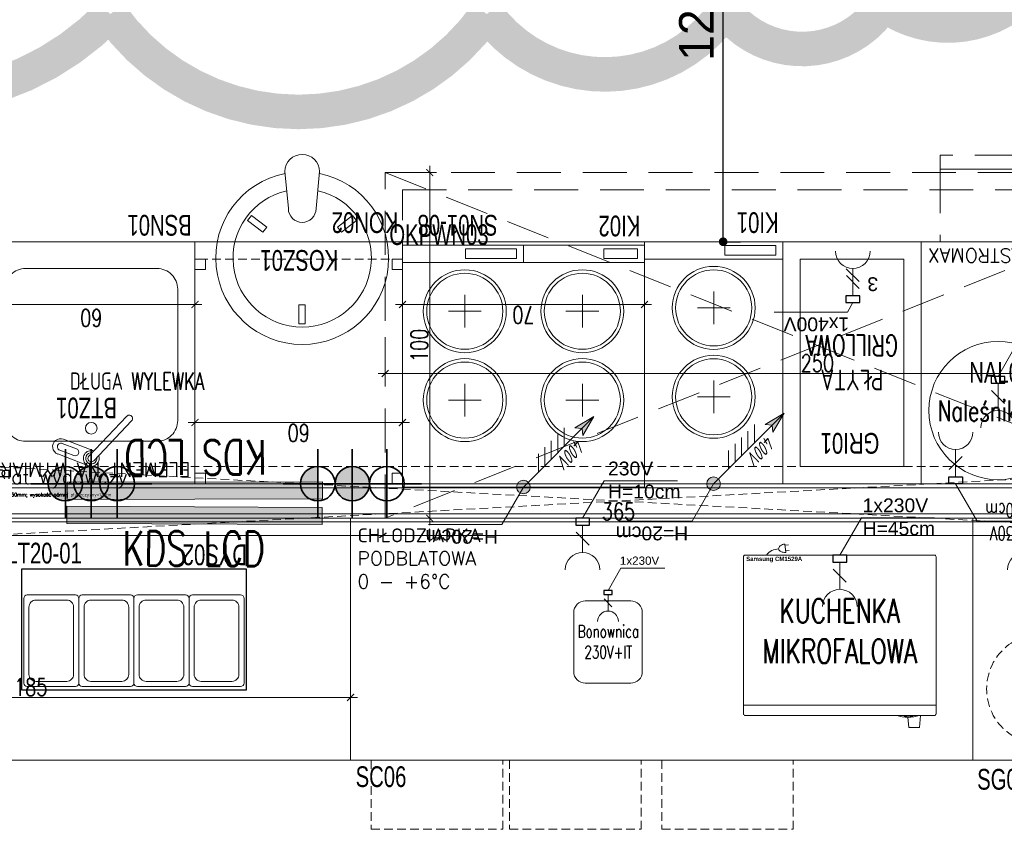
# Model space of a CAD drawing. Header units: millimetres. Extents: x 6161 to 8965, y -9035 to -5431.
# Tile 80 of 256: x 7259 to 7544, y -7385 to -7151. Entities that reach past the tile are written whole.
import ezdxf

# ---------------------------------------------------------------- set-up
doc = ezdxf.new("R2010")
doc.units = ezdxf.units.MM
for name, pattern in [('DASH', [0.75, 0.5, -0.25]), ('DASHED', [19.05, 12.7, -6.35]), ('DASHED2', [0.375, 0.25, -0.125]), ('HIDDEN', [0.375, 0.25, -0.125])]:
    doc.linetypes.add(name, pattern=pattern)
for name, color, linetype in [('13', 7, 'Continuous'), ('HMY_NEW', 10, 'Continuous'), ('Indeksy_urządzeń_gastronomicznych', 242, 'Continuous'), ('Urządzenia', 100, 'Continuous')]:
    doc.layers.add(name, color=color, linetype=linetype)
for name, color, linetype, lineweight in [('2d_2_WYMIAROWA', 8, 'Continuous', 18), ('_A_ŚCIANY WEWNĘTRZNE', 7, 'Continuous', 13), ('CHLODNICTWO', 94, 'Continuous', 20), ('Gastronomia PKN ORLEN', 220, 'Continuous', 20), ('Instalacje elektryczne', 1, 'Continuous', 20), ('Instalacje Wod-Kan', 92, 'Continuous', 35), ('MEBLE PKN', 150, 'Continuous', 20), ('URZADZENIA GASTRO', 242, 'Continuous', 20)]:
    doc.layers.add(name, color=color, linetype=linetype, lineweight=lineweight)
doc.styles.add('Arch-Dim', font='romans.shx', dxfattribs={"width": 0.75})
doc.styles.add('cebart', font='isocpeur.ttf', dxfattribs={"width": 0.7, "oblique": 15, "height": 10})
doc.styles.add('JACEK_07', font='SIMPLEX.SHX', dxfattribs={"width": 0.7})
doc.styles.add('PL_D50', font='GOTHIC.TTF', dxfattribs={"height": 10})
doc.styles.add('RomanS', font='romans.shx')
doc.styles.get("Standard").update_dxf_attribs({"font": 'arial.ttf'})
doc.styles.add('text', font='romans.shx')
doc.dimstyles.new('PLANCO D50', dxfattribs={"dimscale": 0.5, "dimtxt": 10, "dimasz": 5, "dimexe": 10, "dimexo": 15, "dimgap": 5, "dimtad": 1, "dimdec": 0, "dimrnd": 0.5, "dimzin": 12, "dimtxsty": 'PL_D50', "dimblk": 'DOT', "dimcen": 1.25, "dimadec": 0, "dimazin": 0, "dimtfac": 1, "dimtdec": 0, "dimtmove": 1, "dimatfit": 3, "dimldrblk": 'DOT', "dimfxl": 0, "dimarcsym": 0})
doc.dimstyles.new('wymiary 10', dxfattribs={"dimscale": 2, "dimtxt": 2.5, "dimasz": 1, "dimexe": 1, "dimexo": 2.5, "dimgap": 0.25, "dimtad": 1, "dimdec": 1, "dimzin": 9, "dimtxsty": 'Arch-Dim', "dimblk": 'ARCHTICK', "dimcen": 1, "dimdle": 1, "dimclrd": 256, "dimclre": 256, "dimclrt": 256, "dimadec": 0, "dimazin": 0, "dimtfac": 1, "dimtdec": 1, "dimtofl": 0, "dimtmove": 1, "dimatfit": 3, "dimldrblk": 'NONE', "dimfxl": 0, "dimtolj": 1, "dimtzin": 0, "dimarcsym": 0})

# ---------------------------------------------------------------- blocks, each defined once
blk = doc.blocks.new('gn-230')
at = {"layer": 'Instalacje elektryczne'}
for p, q in [((-4, 0), (-19.8, 0)), ((-15.65, -3.75), (-8.15, 3.75))]:
    blk.add_line(p, q, dxfattribs=at)
at = {"layer": 'Instalacje elektryczne', "lineweight": 30}
blk.add_lwpolyline([(-4, -4), (0, -4), (0, 4), (-4, 4)], close=True, dxfattribs=at)
at = {"layer": 'Instalacje elektryczne'}
blk.add_arc((-29.8, 0), 10, 270, 90, dxfattribs=at)
blk = doc.blocks.new('NAL01-Naleśnikarka')
blk.add_circle((0, 0), 20)
at = {"layer": 'Instalacje elektryczne'}
blk.add_lwpolyline([(0, 9.9), (6.25, 20.73), (27.42, 20.73)], dxfattribs=at)
at = {"layer": 'Instalacje elektryczne', "xscale": 0.5, "yscale": 0.5, "zscale": 0.5, "rotation": 90}
blk.add_blockref('gn-230', (0, 9.9), dxfattribs=at)
at = {"color": 242, "insert": (0.14, -0.07), "char_height": 6, "width": 39.1928, "attachment_point": 5, "style": 'JACEK_07'}
blk.add_mtext('Naleśnikarka', dxfattribs=at)
at = {"layer": 'Indeksy_urządzeń_gastronomicznych', "color": 242, "insert": (-8.34, 14.03), "char_height": 6, "width": 20.4806, "attachment_point": 1, "style": 'JACEK_07'}
blk.add_mtext('{\\fArial|b0|i0|c238|p34;NAL01}', dxfattribs=at)
at = {"layer": 'Instalacje elektryczne', "insert": (5.73, 26.28), "char_height": 4, "width": 32.4538, "attachment_point": 1}
blk.add_mtext('1x230V', dxfattribs=at)
blk = doc.blocks.new('Kuchenka Mikrofalowa')
for p, q in [((-17.85, 2.85), (-16.84, 2.96)), ((-17.68, 1.22), (-16.67, 1.32)), ((-29.85, -43.4), (25.85, -43.4))]:
    blk.add_line(p, q)
for points in [[(-17.89, 3.19, 0.140393), (-19.2, 2.7, 0.255282), (-19.68, 1.79, 0.224665), (-19.02, 1.01, 0.140393), (-17.64, 0.8), (-17.89, 3.19)], [(-23.22, 0, -0.23358), (-19.68, 1.79, -0.506301)]]:
    blk.add_lwpolyline(points, format="xyb")
blk.add_lwpolyline([(25.35, 0), (-29.35, 0, 0.414214), (-29.85, -0.5), (-29.85, -45.9, 0.414214), (-29.35, -46.4), (25.35, -46.4, 0.414214), (25.85, -45.9), (25.85, -0.5, 0.414214), (25.35, 0)], format="xyb", close=True)
blk.add_lwpolyline([(17.7, -46.4), (21.31, -46.4), (21.06, -49.92), (17.95, -49.92), (17.7, -46.88)])
blk.add_arc((17.73, -35.58), 11.3, 253.183, 286.817)
blk.add_ellipse((17.85, -46.61), major_axis=(-1.27, 0), ratio=0.131384)
at = {"layer": 'Instalacje elektryczne'}
blk.add_lwpolyline([(-2, 0), (4.25, 10.83), (25.42, 10.83)], dxfattribs=at)
at = {"layer": 'Instalacje elektryczne', "xscale": 0.5, "yscale": 0.5, "zscale": 0.5, "rotation": 90}
blk.add_blockref('gn-230', (-2, 0), dxfattribs=at)
at = {"insert": (-29.08, -0.46), "char_height": 1.5, "width": 29.2446, "attachment_point": 1, "style": 'RomanS'}
blk.add_mtext('{\\fArial|b1|i0|c238|p34;\\H0.8333x;Samsung CM1529A}', dxfattribs=at)
at = {"color": 242, "insert": (-2, -21.95), "char_height": 7, "width": 55.7, "attachment_point": 5, "style": 'JACEK_07'}
blk.add_mtext('KUCHENKA\\PMIKROFALOWA', dxfattribs=at)
at = {"layer": 'Instalacje elektryczne', "insert": (4.6, 16.39), "char_height": 4, "width": 32.4538, "attachment_point": 1}
blk.add_mtext('1x230V\\PH=45cm', dxfattribs=at)
blk = doc.blocks.new('_ArchTick')
at = {"color": 0, "linetype": 'ByBlock', "const_width": 0.15}
blk.add_lwpolyline([(-0.5, -0.5), (0.5, 0.5)], dxfattribs=at)
blk = doc.blocks.new('*D625')
at = {"lineweight": -2, "transparency": 16777216}
for p, q in [((356.62, 12), (356.62, -12)), ((360, 10), (354.62, 10)), ((360, -10), (354.62, -10))]:
    blk.add_line(p, q, dxfattribs=at)
at = {"layer": 'Defpoints', "color": 0, "transparency": 16777216}
for p in [(365, 10), (356.62, -10), (365, -10)]:
    blk.add_point(p, dxfattribs=at)
at = {"lineweight": -2, "transparency": 16777216, "xscale": 2, "yscale": 2, "zscale": 2}
for p, rotation in [((356.62, 10), 90), ((356.62, -10), 270)]:
    blk.add_blockref('_ArchTick', p, dxfattribs=dict(at, rotation=rotation))
at = {"transparency": 16777216, "insert": (353.62, 0), "char_height": 5, "attachment_point": 5, "rotation": 90, "style": 'Arch-Dim'}
blk.add_mtext('\\A1;20', dxfattribs=at)
blk = doc.blocks.new('_None', base_point=(2.5, 0))
blk = doc.blocks.new('*D626')
at = {"lineweight": -2, "transparency": 16777216}
for p, q in [((0, -5), (0, -4.03)), ((365, -5), (365, -4.03)), ((367, -6.03), (-2, -6.03))]:
    blk.add_line(p, q, dxfattribs=at)
at = {"layer": 'Defpoints', "color": 0, "transparency": 16777216}
for p in [(0, -6.03), (0, -10), (365, -10)]:
    blk.add_point(p, dxfattribs=at)
at = {"lineweight": -2, "transparency": 16777216, "xscale": 2, "yscale": 2, "zscale": 2, "rotation": 180}
blk.add_blockref('_ArchTick', (0, -6.03), dxfattribs=at)
at = {"lineweight": -2, "transparency": 16777216, "xscale": 2, "yscale": 2, "zscale": 2}
blk.add_blockref('_ArchTick', (365, -6.03), dxfattribs=at)
at = {"transparency": 16777216, "insert": (182.5, -3.03), "char_height": 5, "attachment_point": 5, "style": 'Arch-Dim'}
blk.add_mtext('\\A1;365', dxfattribs=at)
blk = doc.blocks.new('GRI01-Płyta grillowa nastawiana')
for points in [[(40, -70), (0, -70), (0, 0), (40, 0)], [(35, -65), (5, -65), (5, -5), (35, -5)]]:
    blk.add_lwpolyline(points, close=True)
at = {"layer": 'Instalacje elektryczne'}
blk.add_line((17.87, -58.45), (21.62, -62.2), dxfattribs=at)
blk.add_lwpolyline([(19.74, -52.37), (21.31, -49.66), (42.47, -49.66)], dxfattribs=at)
at = {"layer": 'Instalacje elektryczne', "xscale": 0.5, "yscale": 0.5, "zscale": 0.5, "rotation": 90}
blk.add_blockref('gn-230', (19.74, -52.37), dxfattribs=at)
at = {"color": 242, "insert": (20, -35), "char_height": 6, "width": 40, "attachment_point": 5, "style": 'JACEK_07'}
blk.add_mtext('PŁYTA\\PGRILLOWA', dxfattribs=at)
at = {"layer": 'Indeksy_urządzeń_gastronomicznych', "color": 242, "insert": (12.08, -8.68), "char_height": 6, "width": 20.4806, "attachment_point": 1, "style": 'JACEK_07'}
blk.add_mtext('{\\fArial|b0|i0|c238|p34;GRI01}', dxfattribs=at)
at = {"layer": 'Instalacje elektryczne', "char_height": 4, "width": 32.4538, "attachment_point": 1}
for s, insert in [('1x400V', (20.79, -44.11)), ('3', (12.41, -55.72))]:
    blk.add_mtext(s, dxfattribs=dict(at, insert=insert))
blk = doc.blocks.new('K-400')
at = {"layer": 'Instalacje elektryczne'}
h = blk.add_hatch(color=256, dxfattribs=at)
h.paths.add_polyline_path([(40.76, 40.76), (33.87, 33.87), (34.29, 29.72)])
h.paths.add_polyline_path([(29.72, 34.29), (33.87, 33.87), (40.76, 40.76)])
blk.add_hatch(color=256, dxfattribs=at).paths.add_polyline_path([(3.96, 0, 1), (-3.96, 0, 1)])
for p, q in [((0, 0), (40.76, 40.76)), ((40.76, 40.76), (29.72, 34.29)), ((40.76, 40.76), (34.29, 29.72)), ((29.72, 34.29), (33.87, 33.87)), ((19.83, 30.44), (19.83, 19.83)), ((23.56, 34.17), (23.56, 23.56)), ((34.29, 29.72), (33.87, 33.87)), ((12.38, 22.99), (12.38, 12.38)), ((16.11, 26.71), (16.11, 16.11)), ((8.65, 19.26), (8.65, 8.65))]:
    blk.add_line(p, q, dxfattribs=at)
blk.add_circle((0, 0), 3.96, dxfattribs=at)
at = {"layer": 'Instalacje elektryczne', "style": 'cebart', "oblique": 15, "width": 0.7}
blk.add_text('400V', height=8, rotation=225, dxfattribs=at).set_placement((30.91, 28.38))
blk = doc.blocks.new('Kuchenka indukcyjna 2 pola KI01')
for p, q in [((19.98, -29.88), (19.98, -20.4)), ((15.24, -25.14), (24.71, -25.14)), ((19.98, -46.12), (19.98, -55.6)), ((15.24, -50.86), (24.71, -50.86))]:
    blk.add_line(p, q)
for points in [[(0, 0), (40, 0), (40, -70), (0, -70)], [(0, -70), (40, -70), (40, -65), (0, -65)], [(1.98, -66.13), (16.76, -66.13), (16.76, -68.87), (1.98, -68.87)]]:
    blk.add_lwpolyline(points, close=True)
for centre, radius in [((19.98, -25.14), 12), ((19.98, -25.14), 11), ((19.98, -50.86), 12), ((19.98, -50.86), 11)]:
    blk.add_circle(centre, radius)
at = {"layer": 'Instalacje elektryczne'}
blk.add_lwpolyline([(20, 0), (26.25, 10.83), (47.42, 10.83)], dxfattribs=at)
at = {"layer": 'Instalacje elektryczne', "xscale": 0.5, "yscale": 0.5, "zscale": 0.5, "rotation": 180}
blk.add_blockref('K-400', (20, 0), dxfattribs=at)
at = {"layer": 'Indeksy_urządzeń_gastronomicznych', "color": 242, "insert": (1.22, -72.53, 0), "char_height": 6, "width": 20.4806, "attachment_point": 1, "style": 'JACEK_07'}
blk.add_mtext('{\\fArial|b0|i0|c238|p34;KI01}', dxfattribs=at)
at = {"layer": 'Instalacje elektryczne', "insert": (27.36, 16.39), "char_height": 4, "width": 32.4538, "attachment_point": 1}
blk.add_mtext('H=20cm', dxfattribs=at)
blk = doc.blocks.new('*D733')
at = {"lineweight": -2, "transparency": 16777216}
for p, q in [((-41, -65), (-41, -49.84)), ((29, -65), (29, -49.84)), ((-43, -51.84), (31, -51.84))]:
    blk.add_line(p, q, dxfattribs=at)
at = {"layer": 'Defpoints', "color": 0, "transparency": 16777216}
for p in [(29, -51.84), (-41, -70), (29, -70)]:
    blk.add_point(p, dxfattribs=at)
at = {"lineweight": -2, "transparency": 16777216, "xscale": 2, "yscale": 2, "zscale": 2, "rotation": 180}
blk.add_blockref('_ArchTick', (-41, -51.84), dxfattribs=at)
at = {"lineweight": -2, "transparency": 16777216, "xscale": 2, "yscale": 2, "zscale": 2}
blk.add_blockref('_ArchTick', (29, -51.84), dxfattribs=at)
at = {"transparency": 16777216, "insert": (-6, -48.84), "char_height": 5, "attachment_point": 5, "style": 'Arch-Dim'}
blk.add_mtext('\\A1;70', dxfattribs=at)
blk = doc.blocks.new('kuchnia indukcyjna ki02')
for p, q in [((28294.97, 16574.75), (28294.97, 16584.22)), ((28328.97, 16574.75), (28328.97, 16584.22)), ((28290.24, 16579.48), (28299.71, 16579.48)), ((28324.24, 16579.48), (28333.71, 16579.48)), ((28294.97, 16558.5), (28294.97, 16549.03)), ((28328.97, 16558.5), (28328.97, 16549.03)), ((28290.24, 16553.77), (28299.71, 16553.77)), ((28324.24, 16553.77), (28333.71, 16553.77))]:
    blk.add_line(p, q)
for points in [[(28277, 16604.62), (28347, 16604.62), (28347, 16534.62), (28277, 16534.62)], [(28277, 16534.62), (28312, 16534.62), (28312, 16539.62), (28277, 16539.62)], [(28312, 16534.62), (28347, 16534.62), (28347, 16539.62), (28312, 16539.62)], [(28278.98, 16538.5), (28288.76, 16538.5), (28288.76, 16535.75), (28278.98, 16535.75)], [(28313.98, 16538.5), (28328.76, 16538.5), (28328.76, 16535.75), (28313.98, 16535.75)]]:
    blk.add_lwpolyline(points, close=True)
for centre, radius in [((28294.97, 16579.48), 12), ((28328.97, 16579.48), 12), ((28294.97, 16579.48), 11), ((28328.97, 16579.48), 11), ((28294.97, 16553.77), 12), ((28328.97, 16553.77), 12), ((28294.97, 16553.77), 11), ((28328.97, 16553.77), 11)]:
    blk.add_circle(centre, radius)
at = {"layer": 'Instalacje elektryczne'}
blk.add_lwpolyline([(28312, 16604.62), (28318.25, 16615.45), (28339.42, 16615.45)], dxfattribs=at)
at = {"layer": 'Instalacje elektryczne', "xscale": 0.5, "yscale": 0.5, "zscale": 0.5, "rotation": 180}
blk.add_blockref('K-400', (28312, 16604.62), dxfattribs=at)
at = {"layer": 'Indeksy_urządzeń_gastronomicznych', "color": 242, "insert": (28278.22, 16532.09, 0), "char_height": 6, "width": 20.4806, "attachment_point": 1, "style": 'JACEK_07'}
blk.add_mtext('{\\fArial|b0|i0|c238|p34;KI02}', dxfattribs=at)
at = {"layer": 'Instalacje elektryczne', "insert": (28319.36, 16621.01), "char_height": 4, "width": 32.4538, "attachment_point": 1}
blk.add_mtext('H=20cm', dxfattribs=at)
blk = doc.blocks.new('Woda_ciepla')
for p, q in [((0, -10), (0, 10)), ((0, 0), (0, 10)), ((10, 0), (-10, 0))]:
    blk.add_line(p, q)
blk.add_circle((0, 0), 5)
blk = doc.blocks.new('Odplyw_wody')
blk.add_hatch(color=256).paths.add_polyline_path([(0, 5, -1), (0, -5, -1)])
for p, q in [((0, -10), (0, 10)), ((10, 0), (-10, 0))]:
    blk.add_line(p, q)
blk.add_circle((0, 0), 5)
blk = doc.blocks.new('Woda_zimna')
blk.add_hatch(color=256).paths.add_polyline_path([(0, 5, -0.414214), (5, 0), (-5, 0, -0.414214)])
for p, q in [((0, -10), (0, 10)), ((10, 0), (-10, 0))]:
    blk.add_line(p, q)
blk.add_circle((0, 0), 5)
blk = doc.blocks.new('KOSZ01-Kosz jezdny na odpady')
for p, q in [((0.98, 19.08), (-0.9, 19.08)), ((-0.9, 19.08), (-0.9, 13.54)), ((0.98, 13.54), (0.98, 19.08)), ((-0.9, 13.54), (0.98, 13.54)), ((-15.73, -10.85), (-11.32, -7.49)), ((-11.32, -7.49), (-10.18, -8.98)), ((11.39, -7.49), (10.25, -8.98)), ((15.8, -10.85), (11.39, -7.49)), ((-14.59, -12.35), (-15.73, -10.85)), ((-10.18, -8.98), (-14.59, -12.35)), ((10.25, -8.98), (14.66, -12.35)), ((14.66, -12.35), (15.8, -10.85))]:
    blk.add_line(p, q)
blk.add_lwpolyline([(-4, -14.31), (-5, -25, 1), (5, -25), (4, -14.31, 1), (-4, -14.31, 0.046685)], format="xyb")
for radius, start, end in [(25, 281.4285, 258.5715), (20, 282.9572, 257.0428)]:
    blk.add_arc((0, 0), radius, start, end)
at = {"layer": 'Indeksy_urządzeń_gastronomicznych', "color": 242, "insert": (-10.41, 3.68), "char_height": 6, "width": 20.4806, "attachment_point": 1, "style": 'JACEK_07'}
blk.add_mtext('{\\fArial|b0|i0|c238|p34;KOSZ01}', dxfattribs=at)
blk = doc.blocks.new('*D735')
at = {"lineweight": -2, "transparency": 16777216}
for p, q in [((0, -5), (0, -19.68)), ((60, -5), (60, -19.68)), ((-2, -17.68), (62, -17.68))]:
    blk.add_line(p, q, dxfattribs=at)
at = {"layer": 'Defpoints', "color": 0, "transparency": 16777216}
for p in [(0, 0), (60, 0), (60, -17.68)]:
    blk.add_point(p, dxfattribs=at)
at = {"lineweight": -2, "transparency": 16777216, "xscale": 2, "yscale": 2, "zscale": 2, "rotation": 180}
blk.add_blockref('_ArchTick', (0, -17.68), dxfattribs=at)
at = {"lineweight": -2, "transparency": 16777216, "xscale": 2, "yscale": 2, "zscale": 2}
blk.add_blockref('_ArchTick', (60, -17.68), dxfattribs=at)
at = {"transparency": 16777216, "insert": (30, -14.68), "char_height": 5, "attachment_point": 5, "style": 'Arch-Dim'}
blk.add_mtext('\\A1;60', dxfattribs=at)
blk = doc.blocks.new('*U348')
blk.add_lwpolyline([(0, 0), (0, -70), (180, -70), (180, 0), (0, 0)], close=True)
at = {"linetype": 'HIDDEN', "ltscale": 10}
for points in [[(6, -70), (6, -90), (44, -90), (44, -70)], [(46, -70), (46, -90), (84, -90), (84, -70)], [(90, -70), (90, -90), (128, -90), (128, -70)]]:
    blk.add_lwpolyline(points, dxfattribs=at)
at = {"layer": 'Instalacje elektryczne'}
blk.add_lwpolyline([(67.1, 0), (73.35, 10.83), (94.52, 10.83)], dxfattribs=at)
at = {"layer": 'Instalacje elektryczne', "xscale": 0.5, "yscale": 0.5, "zscale": 0.5, "rotation": 90}
blk.add_blockref('gn-230', (67.1, 0), dxfattribs=at)
at = {"color": 242, "insert": (2, -2.95), "char_height": 5, "width": 58.8906, "attachment_point": 1, "style": 'text'}
blk.add_mtext('{\\H0.8x;CHŁODZIARKA PODBLATOWA\\P0 - +6%%DC}', dxfattribs=at)
at = {"layer": 'Indeksy_urządzeń_gastronomicznych', "color": 242, "insert": (1.46, -71.77), "char_height": 6, "width": 20.4806, "attachment_point": 1, "style": 'JACEK_07'}
blk.add_mtext('{\\fArial|b0|i0|c238|p34;SC06}', dxfattribs=at)
at = {"layer": 'Instalacje elektryczne', "insert": (74.46, 16.39), "char_height": 4, "width": 32.4538, "attachment_point": 1}
blk.add_mtext('230V\\PH=10cm', dxfattribs=at)
blk = doc.blocks.new('Bonownica')
blk.add_lwpolyline([(5.59, 0), (27.46, 0, -0.414214), (33.05, -5.59), (33.05, -34.1, -0.414214), (27.46, -39.69), (5.59, -39.69, -0.414214), (0, -34.1), (0, -5.59, -0.414214)], format="xyb", close=True)
at = {"layer": 'Instalacje elektryczne'}
blk.add_lwpolyline([(16.53, 5), (22.78, 15.83), (43.95, 15.83)], dxfattribs=at)
at = {"layer": 'Instalacje elektryczne', "xscale": 0.5, "yscale": 0.5, "zscale": 0.5, "rotation": 90}
blk.add_blockref('gn-230', (16.53, 5), dxfattribs=at)
at = {"layer": 'Instalacje elektryczne', "insert": (22.26, 21.39), "char_height": 4, "width": 32.4538, "attachment_point": 1}
blk.add_mtext('1x230V', dxfattribs=at)
at = {"layer": 'Urządzenia', "color": 242, "insert": (16.69, -19.71, 0), "char_height": 6, "width": 23.3501, "attachment_point": 5, "style": 'JACEK_07'}
blk.add_mtext('Bonownica\\P230V+IT', dxfattribs=at)
blk = doc.blocks.new('*D743')
at = {"lineweight": -2, "transparency": 16777216}
for p, q in [((0, -65), (0, -49.84)), ((60, -65), (60, -49.84)), ((-2, -51.84), (62, -51.84))]:
    blk.add_line(p, q, dxfattribs=at)
at = {"layer": 'Defpoints', "color": 0, "transparency": 16777216}
for p in [(60, -51.84), (0, -70), (60, -70)]:
    blk.add_point(p, dxfattribs=at)
at = {"lineweight": -2, "transparency": 16777216, "xscale": 2, "yscale": 2, "zscale": 2, "rotation": 180}
blk.add_blockref('_ArchTick', (0, -51.84), dxfattribs=at)
at = {"lineweight": -2, "transparency": 16777216, "xscale": 2, "yscale": 2, "zscale": 2}
blk.add_blockref('_ArchTick', (60, -51.84), dxfattribs=at)
at = {"transparency": 16777216, "insert": (30, -47.94), "char_height": 5, "attachment_point": 5, "style": 'Arch-Dim'}
blk.add_mtext('\\A1;60', dxfattribs=at)
blk = doc.blocks.new('*D429')
at = {"lineweight": -2, "transparency": 16777216}
for p, q in [((-60, -65), (-60, -49.84)), ((125, -65), (125, -49.84)), ((-62, -51.84), (127, -51.84))]:
    blk.add_line(p, q, dxfattribs=at)
at = {"layer": 'Defpoints', "color": 0, "transparency": 16777216}
for p in [(125, -51.84), (-60, -70), (125, -70)]:
    blk.add_point(p, dxfattribs=at)
at = {"lineweight": -2, "transparency": 16777216, "xscale": 2, "yscale": 2, "zscale": 2, "rotation": 180}
blk.add_blockref('_ArchTick', (-60, -51.84), dxfattribs=at)
at = {"lineweight": -2, "transparency": 16777216, "xscale": 2, "yscale": 2, "zscale": 2}
blk.add_blockref('_ArchTick', (125, -51.84), dxfattribs=at)
at = {"transparency": 16777216, "insert": (32.5, -48.84), "char_height": 5, "attachment_point": 5, "style": 'Arch-Dim'}
blk.add_mtext('\\A1;185', dxfattribs=at)
blk = doc.blocks.new('kds')
at = {"layer": 'MEBLE PKN'}
h = blk.add_hatch(color=20, dxfattribs=at)
h.dxf.hatch_style = 1
h.paths.add_polyline_path([(28116.25, -9105.71), (28190.07, -9105.71), (28190.07, -9100.71), (28116.25, -9100.71)])
at = {"layer": 'MEBLE PKN', "color": 20, "elevation": 0}
blk.add_lwpolyline([(28116.25, -9105.71), (28190.07, -9105.71), (28190.07, -9100.71), (28116.25, -9100.71)], close=True, dxfattribs=at)
at = {"layer": 'MEBLE PKN', "color": 20, "insert": (28152.98, -9112.8, 0), "char_height": 10, "width": 60, "attachment_point": 5, "style": 'JACEK_07'}
blk.add_mtext('KDS LCD', dxfattribs=at)
blk = doc.blocks.new('_Dot')
at = {"color": 0, "linetype": 'ByBlock', "lineweight": -2}
blk.add_line((-0.5, 0), (-1, 0), dxfattribs=at)
at = {"color": 0, "linetype": 'ByBlock', "const_width": 0.5}
blk.add_lwpolyline([(-0.25, 0, 1), (0.25, 0, 1)], format="xyb", close=True, dxfattribs=at)
blk = doc.blocks.new('*D628')
at = {"color": 0, "lineweight": -2, "transparency": 16777216}
for p, q in [((7457.43, -7088.3), (7467.43, -7088.3)), ((7462.43, -7212.84), (7462.43, -7090.8)), ((7462.43, -7215.34), (7467.43, -7215.34))]:
    blk.add_line(p, q, dxfattribs=at)
at = {"layer": 'Defpoints', "color": 0, "transparency": 16777216}
for p in [(7363.8, -7088.3), (7462.43, -7088.3), (7458.8, -7215.34)]:
    blk.add_point(p, dxfattribs=at)
at = {"color": 0, "lineweight": -2, "transparency": 16777216, "xscale": 2.5, "yscale": 2.5, "zscale": 2.5}
for p, rotation in [((7462.43, -7088.3), 90), ((7462.43, -7215.34), 270)]:
    blk.add_blockref('_Dot', p, dxfattribs=dict(at, rotation=rotation))
at = {"color": 0, "transparency": 16777216, "insert": (7454.68, -7151.82), "char_height": 10, "attachment_point": 5, "rotation": 90, "style": 'PL_D50'}
blk.add_mtext('127', dxfattribs=at)
blk = doc.blocks.new('*D751')
at = {"lineweight": -2, "transparency": 16777216}
for p, q in [((0, -47.57), (0, -60.14)), ((250, -47.57), (250, -60.14)), ((-2, -58.14), (252, -58.14))]:
    blk.add_line(p, q, dxfattribs=at)
at = {"layer": 'Defpoints', "color": 0, "transparency": 16777216}
for p in [(0, -42.57), (250, -42.57), (250, -58.14)]:
    blk.add_point(p, dxfattribs=at)
at = {"lineweight": -2, "transparency": 16777216, "xscale": 2, "yscale": 2, "zscale": 2, "rotation": 180}
blk.add_blockref('_ArchTick', (0, -58.14), dxfattribs=at)
at = {"lineweight": -2, "transparency": 16777216, "xscale": 2, "yscale": 2, "zscale": 2}
blk.add_blockref('_ArchTick', (250, -58.14), dxfattribs=at)
at = {"transparency": 16777216, "insert": (125, -55.14), "char_height": 5, "attachment_point": 5, "style": 'Arch-Dim'}
blk.add_mtext('\\A1;250', dxfattribs=at)
blk = doc.blocks.new('*D752')
at = {"lineweight": -2, "transparency": 16777216}
for p, q in [((5, 0), (14.88, 0)), ((12.88, 2), (12.88, -102)), ((5, -100), (14.88, -100))]:
    blk.add_line(p, q, dxfattribs=at)
at = {"layer": 'Defpoints', "color": 0, "transparency": 16777216}
for p in [(0, 0), (0, -100), (12.88, -100)]:
    blk.add_point(p, dxfattribs=at)
at = {"lineweight": -2, "transparency": 16777216, "xscale": 2, "yscale": 2, "zscale": 2}
for p, rotation in [((12.88, 0), 90), ((12.88, -100), 270)]:
    blk.add_blockref('_ArchTick', p, dxfattribs=dict(at, rotation=rotation))
at = {"transparency": 16777216, "insert": (9.88, -50), "char_height": 5, "attachment_point": 5, "rotation": 90, "style": 'Arch-Dim'}
blk.add_mtext('\\A1;100', dxfattribs=at)
blk = doc.blocks.new('*U372')
blk.add_lwpolyline([(0, 0), (95, 0), (95, -70), (0, -70), (0, 0)])
at = {"color": 253, "linetype": 'DASHED', "true_color": 0xa3a3a3}
for points in [[(43.75, -70), (43.75, -91), (2, -91), (2, -70)], [(47.75, -70), (47.75, -91), (89.5, -91), (89.5, -70)], [(2, -91), (2, -95), (43.75, -95), (43.75, -91), (2, -91)], [(47.75, -91), (47.75, -95), (89.5, -95), (89.5, -91), (47.75, -91)]]:
    blk.add_lwpolyline(points, dxfattribs=at)
at = {"layer": 'Instalacje elektryczne'}
blk.add_lwpolyline([(85, 0), (78.75, 10.83), (57.58, 10.83)], dxfattribs=at)
at = {"layer": 'Instalacje elektryczne', "xscale": -0.5, "yscale": 0.5, "zscale": 0.5, "rotation": 270}
blk.add_blockref('gn-230', (85, 0), dxfattribs=at)
at = {"color": 242, "insert": (2, -2.95), "char_height": 5, "width": 58.8906, "attachment_point": 1, "style": 'text'}
blk.add_mtext('{\\H0.8x;CHŁODZIARKA PODBLATOWA\\P0 - +6%%DC}', dxfattribs=at)
at = {"insert": (93, -68), "char_height": 4, "width": 172.3315, "attachment_point": 9, "style": 'RomanS'}
blk.add_mtext('GASTROMAX', dxfattribs=at)
at = {"layer": 'Indeksy_urządzeń_gastronomicznych', "color": 242, "insert": (10.24, -74.81), "char_height": 6, "width": 20.4806, "attachment_point": 5, "style": 'JACEK_07'}
blk.add_mtext('{\\fArial|b0|i0|c238|p34;SC02}', dxfattribs=at)
at = {"layer": 'Instalacje elektryczne', "insert": (68.16, 11.05), "char_height": 4, "width": 21.1655, "attachment_point": 5, "style": 'JACEK_07'}
blk.add_mtext('1x230V\\PH=10cm', dxfattribs=at)
blk = doc.blocks.new('Szafka grzewcza na talerze ciąg gastro SG01')
blk.add_lwpolyline([(0, 0), (0, -70), (80, -70), (80, 0)], close=True)
at = {"linetype": 'DASH', "ltscale": 5}
for centre in [(19.96, -49.4), (60.04, -49.4)]:
    blk.add_circle(centre, 16, dxfattribs=at)
at = {"layer": 'Instalacje elektryczne'}
blk.add_lwpolyline([(15, 0), (21.25, 10.83), (42.42, 10.83)], dxfattribs=at)
at = {"layer": 'Instalacje elektryczne', "xscale": 0.5, "yscale": 0.5, "zscale": 0.5, "rotation": 90}
blk.add_blockref('gn-230', (15, 0), dxfattribs=at)
at = {"layer": 'Indeksy_urządzeń_gastronomicznych', "color": 242, "insert": (1.22, -72.53, 0), "char_height": 6, "width": 20.4806, "attachment_point": 1, "style": 'JACEK_07'}
blk.add_mtext('{\\fArial|b0|i0|c238|p34;SG01}', dxfattribs=at)
at = {"layer": 'Instalacje elektryczne', "insert": (22.36, 16.39), "char_height": 4, "width": 32.4538, "attachment_point": 1}
blk.add_mtext('230V\\PH=10cm', dxfattribs=at)
blk = doc.blocks.new('dys02')
blk.add_lwpolyline([(55526.7, 14702.5), (55526.7, 14352.5), (56176.7, 14352.5), (56176.7, 14702.5)], close=True)
at = {"linetype": 'DASH', "ltscale": 39}
blk.add_lwpolyline([(56176.7, 14356.5), (56176.7, 14702.5), (55526.7, 14702.5), (55526.7, 14356.5)], dxfattribs=at)
at = {"layer": '2d_2_WYMIAROWA'}
for points in [[(55682.7, 14692.5), (55543.4, 14692.5, 0.414214), (55533.4, 14682.5), (55533.4, 14437.5, 0.414214), (55543.4, 14427.5), (55682.7, 14427.5, 0.414214), (55692.7, 14437.5), (55692.7, 14682.5, 0.414214)], [(55657.7, 14677.5), (55568.4, 14677.5, 0.414214), (55548.4, 14657.5), (55548.4, 14462.5, 0.414214), (55568.4, 14442.5), (55657.7, 14442.5, 0.414214), (55677.7, 14462.5), (55677.7, 14657.5, 0.414214)], [(55842, 14692.5), (55702.7, 14692.5, 0.414214), (55692.7, 14682.5), (55692.7, 14437.5, 0.414214), (55702.7, 14427.5), (55842, 14427.5, 0.414214), (55852, 14437.5), (55852, 14682.5, 0.414214)], [(55817, 14677.5), (55727.7, 14677.5, 0.414214), (55707.7, 14657.5), (55707.7, 14462.5, 0.414214), (55727.7, 14442.5), (55817, 14442.5, 0.414214), (55837, 14462.5), (55837, 14657.5, 0.414214)], [(56001.3, 14692.5), (55862, 14692.5, 0.414214), (55852, 14682.5), (55852, 14437.5, 0.414214), (55862, 14427.5), (56001.3, 14427.5, 0.414214), (56011.3, 14437.5), (56011.3, 14682.5, 0.414214)], [(55976.3, 14677.5), (55887, 14677.5, 0.414214), (55867, 14657.5), (55867, 14462.5, 0.414214), (55887, 14442.5), (55976.3, 14442.5, 0.414214), (55996.3, 14462.5), (55996.3, 14657.5, 0.414214)], [(56160.6, 14692.5), (56021.3, 14692.5, 0.414214), (56011.3, 14682.5), (56011.3, 14437.5, 0.414214), (56021.3, 14427.5), (56160.6, 14427.5, 0.414214), (56170.6, 14437.5), (56170.6, 14682.5, 0.414214)], [(56135.6, 14677.5), (56046.3, 14677.5, 0.414214), (56026.3, 14657.5), (56026.3, 14462.5, 0.414214), (56046.3, 14442.5), (56135.6, 14442.5, 0.414214), (56155.6, 14462.5), (56155.6, 14657.5, 0.414214)]]:
    blk.add_lwpolyline(points, format="xyb", close=True, dxfattribs=at)
at = {"layer": 'Indeksy_urządzeń_gastronomicznych', "color": 242, "insert": (55524.9, 14341.5), "char_height": 60, "width": 204.806, "attachment_point": 1, "style": 'JACEK_07'}
blk.add_mtext('{\\fArial|b0|i0|c238|p34;DYS02}', dxfattribs=at)
blk = doc.blocks.new('*U624')
at = {"linetype": 'DASHED2', "ltscale": 10}
blk.add_lwpolyline([(0, 10), (0, -10), (365, -10), (365, 10), (0, 10), (365, -10), (0, -10), (365, 10)], dxfattribs=at)
at = {"color": 7, "insert": (0, 9), "char_height": 4, "width": 46.3968, "attachment_point": 1, "style": 'text'}
blk.add_mtext('\\pi1.86508;Blat wydawczy\\P\\pi4.34127;{\\H0.25x;gr. 50mm; wysokość górnej płaszczyzny=120cm}', dxfattribs=at)
at = {"layer": 'Indeksy_urządzeń_gastronomicznych', "color": 242, "insert": (1.52, -12.09), "char_height": 6, "width": 20.4806, "attachment_point": 1, "style": 'JACEK_07'}
blk.add_mtext('{\\fArial|b0|i0|c238|p34;BLT20-01}', dxfattribs=at)
dim = blk.add_linear_dim(base=(356.62, -10), p1=(365, 10), p2=(365, -10), angle=90, dimstyle='wymiary 10')
dim.commit()
dim.dimension.update_dxf_attribs({"geometry": '*D625', "text_midpoint": (353.62, 0)})
dim = blk.add_linear_dim(base=(0, -6.03), p1=(365, -10), p2=(0, -10), dimstyle='wymiary 10')
dim.commit()
dim.dimension.update_dxf_attribs({"geometry": '*D626', "text_midpoint": (182.5, -3.03)})
blk = doc.blocks.new('*U344')
blk.add_lwpolyline([(-41, 0), (29, 0), (29, -70), (-41, -70)], close=True)
at = {"layer": 'Indeksy_urządzeń_gastronomicznych', "color": 242, "insert": (1.46, -71.77), "char_height": 6, "width": 20.4806, "attachment_point": 1, "style": 'JACEK_07'}
blk.add_mtext('{\\fArial|b0|i0|c238|p34;SN01-08}', dxfattribs=at)
dim = blk.add_linear_dim(base=(29, -51.84), p1=(-41, -70), p2=(29, -70), dimstyle='wymiary 10')
dim.commit()
dim.dimension.update_dxf_attribs({"geometry": '*D733', "text_midpoint": (-6, -48.84)})
blk = doc.blocks.new('*U347')
at = {"linetype": 'HIDDEN', "ltscale": 10}
blk.add_line((0, -65), (60, -65), dxfattribs=at)
for points in [[(0, -70), (60, -70), (60, 0), (0, 0)], [(0, 0), (3, 0), (3, -3), (0, -3)], [(60, 0), (57, 0), (57, -3), (60, -3)], [(0, -65), (3, -65), (3, -62), (0, -62)], [(60, -65), (57, -65), (57, -62), (60, -62)]]:
    blk.add_lwpolyline(points, close=True)
at = {"layer": 'Indeksy_urządzeń_gastronomicznych', "color": 242, "insert": (1.22, -72.53, 0), "char_height": 6, "width": 20.4806, "attachment_point": 1, "style": 'JACEK_07'}
blk.add_mtext('{\\fArial|b0|i0|c238|p34;KON02}', dxfattribs=at)
dim = blk.add_linear_dim(base=(60, -17.68), p1=(0, 0), p2=(60, 0), dimstyle='wymiary 10')
dim.commit()
dim.dimension.update_dxf_attribs({"geometry": '*D735', "text_midpoint": (30, -14.68)})
blk = doc.blocks.new('*U353')
for p, q in [((39.71, -8.59), (30.82, -5.15)), ((29.29, -6.61), (18.33, -18.15)), ((30.71, -7.97), (19.76, -19.51)), ((39.13, -9.69), (35.04, -8.11)), ((38.06, -12.86), (29.29, -9.47)), ((38.37, -11.65), (34.28, -10.07))]:
    blk.add_line(p, q)
blk.add_lwpolyline([(0, 0), (60, 0), (60, -70), (0, -70)], close=True)
blk.add_lwpolyline([(11, -12.26), (49, -12.26, -0.414214), (55, -18.26), (55, -56.26, -0.414214), (49, -62.26), (11, -62.26, -0.414214), (5, -56.26), (5, -18.26, -0.414214)], format="xyb", close=True)
blk.add_circle((30, -16.04), 1.69)
for centre, radius, start, end in [((30, -7.29), 2.29, 251.9178, 201.0494), ((30, -7.29), 1.62, 263.7549, 189.2123), ((30, -7.29), 0.983, 316.4836, 136.4836), ((34.66, -9.09), 1.05, 68.8835, 248.8835), ((38.89, -10.72), 2.29, 248.8831, 68.8835), ((38.75, -10.67), 1.05, 248.8831, 68.8835), ((19.04, -18.83), 0.983, 136.4836, 316.4836)]:
    blk.add_arc(centre, radius, start, end)
at = {"layer": 'Instalacje Wod-Kan', "rotation": 270}
for name, p in [('Woda_ciepla', (22.5, 0)), ('Odplyw_wody', (30, 0)), ('Woda_zimna', (37.5, 0))]:
    blk.add_blockref(name, p, dxfattribs=at)
at = {"color": 242, "insert": (1.28, -2), "char_height": 5, "width": 58.8906, "attachment_point": 1, "style": 'text'}
blk.add_mtext('{\\H0.8x;ELEMENT NA WYMIAR}', dxfattribs=at)
at = {"layer": 'Indeksy_urządzeń_gastronomicznych', "color": 242, "char_height": 6, "width": 20.4806, "attachment_point": 5, "style": 'JACEK_07'}
for s, insert in [('{\\fArial|b0|i0|c238|p34;BTZ01}', (31.36, -21.94)), ('{\\fArial|b0|i0|c238|p34;BSN01}', (10.24, -74.81))]:
    blk.add_mtext(s, dxfattribs=dict(at, insert=insert))
dim = blk.add_linear_dim(base=(60, -51.84), p1=(0, -70), p2=(60, -70), dimstyle='wymiary 10')
dim.commit()
dim.dimension.update_dxf_attribs({"geometry": '*D743', "text_midpoint": (30, -50.94), "dimtype": 160})
blk = doc.blocks.new('*U428')
blk.add_lwpolyline([(-60, 0), (125, 0), (125, -70), (-60, -70)], close=True)
at = {"layer": 'Indeksy_urządzeń_gastronomicznych', "color": 242, "insert": (1.46, -71.77), "char_height": 6, "width": 20.4806, "attachment_point": 1, "style": 'JACEK_07'}
blk.add_mtext('{\\fArial|b0|i0|c238|p34;SN01-08}', dxfattribs=at)
dim = blk.add_linear_dim(base=(125, -51.84), p1=(-60, -70), p2=(125, -70), dimstyle='wymiary 10')
dim.commit()
dim.dimension.update_dxf_attribs({"geometry": '*D429', "text_midpoint": (32.5, -48.84)})
blk = doc.blocks.new('*U361')
at = {"linetype": 'DASHED'}
blk.add_lwpolyline([(0, 0), (250, 0), (250, -100), (0, -100), (0, 0), (250, -100), (250, 0), (0, -100)], dxfattribs=at)
blk.add_lwpolyline([(5, -5), (245, -5), (245, -90), (5, -90)], close=True, dxfattribs=at)
at = {"layer": 'Indeksy_urządzeń_gastronomicznych', "color": 242, "insert": (1.22, -14.94, 0), "char_height": 6, "width": 20.4806, "attachment_point": 1, "style": 'JACEK_07'}
blk.add_mtext('{\\fArial|b0|i0|c238|p34;OKPWN03}', dxfattribs=at)
dim = blk.add_linear_dim(base=(12.88, -100), p1=(0, 0), p2=(0, -100), angle=90, dimstyle='wymiary 10')
dim.commit()
dim.dimension.update_dxf_attribs({"geometry": '*D752', "text_midpoint": (9.88, -50)})
dim = blk.add_linear_dim(base=(250, -58.14), p1=(0, -42.57), p2=(250, -42.57), dimstyle='wymiary 10')
dim.commit()
dim.dimension.update_dxf_attribs({"geometry": '*D751', "text_midpoint": (125, -55.14)})

msp = doc.modelspace()

# ---------------------------------------------------------------- linework, layer by layer
at = {"color": 1, "const_width": 10}
msp.add_lwpolyline([(7156.31, -7129.49, 0.520567), (7285.16, -7149.45, 0.520567), (7285.16, -7149.45, 0.520567), (7394.05, -7149.45, 0.520567), (7394.05, -7149.45, 0.520567), (7463.01, -7148.54, 0.520567), (7463.01, -7148.54, 0.520567), (7508.84, -7146.73, 0.520567), (7508.84, -7146.73, 0.520567), (7557.84, -7129.95, 0.520567)], format="xyb", dxfattribs=at)
at = {"layer": '_A_ŚCIANY WEWNĘTRZNE', "ltscale": 20}
msp.add_lwpolyline([(7614.05, -7295.34), (7169.68, -7295.34), (7169.68, -7285.34), (7614.05, -7285.34)], close=True, dxfattribs=at)
at = {"layer": '_A_ŚCIANY WEWNĘTRZNE', "color": 251, "linetype": 'Continuous'}
msp.add_lwpolyline([(7612.8, -7294.09), (7170.93, -7294.09), (7170.93, -7286.59), (7612.8, -7286.59)], close=True, dxfattribs=at)

# ---------------------------------------------------------------- block references
for p, rotation in [((35481.34, -16333.03, 0), 180.1170364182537), ((-20804.59, 1928.49, 0), 359.7560025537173)]:
    msp.add_blockref('kds', p, dxfattribs=dict(rotation=rotation))
at = {"layer": '13', "lineweight": 5, "xscale": 0.1, "yscale": 0.1, "zscale": 0.1, "rotation": 179.9999999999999}
msp.add_blockref('dys02', (12877.22, -5874.78), dxfattribs=at)
at = {"layer": 'CHLODNICTWO', "rotation": 180}
for name, p in [('KOSZ01-Kosz jezdny na odpady', (7340.69, -7220.06)), ('*U372', (7614.68, -7285.34)), ('*U353', (7309.68, -7285.34)), ('*U347', (7369.68, -7285.34)), ('*U344', (7398.68, -7285.34))]:
    msp.add_blockref(name, p, dxfattribs=at)
at = {"layer": 'CHLODNICTWO'}
for name, p in [('*U624', (7249.68, -7290.34)), ('*U348', (7354.68, -7295.34)), ('Szafka grzewcza na talerze ciąg gastro SG01', (7534.68, -7295.34)), ('*U428', (7229.68, -7295.34))]:
    msp.add_blockref(name, p, dxfattribs=at)
at = {"layer": 'Gastronomia PKN ORLEN'}
msp.add_blockref('*U361', (7364.68, -7195.34), dxfattribs=at)
at = {"layer": 'Instalacje Wod-Kan', "rotation": 89.99999999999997}
for name, p in [('Woda_zimna', (7345.18, -7285.34)), ('Odplyw_wody', (7355.18, -7285.34)), ('Woda_ciepla', (7365.18, -7285.34))]:
    msp.add_blockref(name, p, dxfattribs=at)
at = {"layer": 'URZADZENIA GASTRO', "rotation": 180}
for name, p in [('Kuchenka indukcyjna 2 pola KI01', (7479.68, -7285.34)), ('kuchnia indukcyjna ki02', (35716.68, 9318.31)), ('GRI01-Płyta grillowa nastawiana', (7519.68, -7285.34))]:
    msp.add_blockref(name, p, dxfattribs=at)
at = {"layer": 'URZADZENIA GASTRO'}
for name, p in [('NAL01-Naleśnikarka', (7541.94, -7264.19)), ('Kuchenka Mikrofalowa', (7498.17, -7306.01))]:
    msp.add_blockref(name, p, dxfattribs=at)
at = {"layer": 'URZADZENIA GASTRO', "xscale": 0.5999999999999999, "yscale": 0.5999999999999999, "zscale": 0.5999999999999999}
msp.add_blockref('Bonownica', (7419.22, -7319.25, 0), dxfattribs=at)

# ---------------------------------------------------------------- texts
at = {"layer": 'HMY_NEW', "color": 1, "linetype": 'ByBlock', "insert": (7273.51, -7253.17), "char_height": 5, "attachment_point": 1, "style": 'JACEK_07'}
msp.add_mtext('DŁUGA WYLEWKA', dxfattribs=at)

# ---------------------------------------------------------------- dimensions: what is measured, and where the dimension line sits
dim = msp.add_linear_dim(base=(7462.43, -7088.3), p1=(7458.8, -7215.34), p2=(7363.8, -7088.3), angle=90, dimstyle='PLANCO D50')
dim.commit()
dim.dimension.update_dxf_attribs({"geometry": '*D628', "text_midpoint": (7454.68, -7151.82)})

doc.saveas('drawing.dxf')
